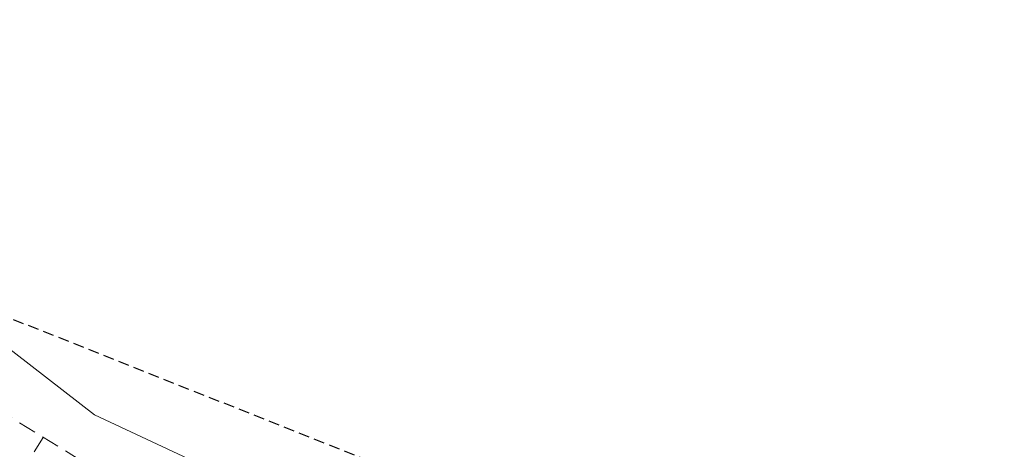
# Model space of a CAD drawing. Header units: metres. Extents: x 6540907 to 6541833, y 5893434 to 5894895.
# Tile 58 of 256: x 6541232 to 6541286, y 5893729 to 5893753. Entities that reach past the tile are written whole.
import ezdxf

# ---------------------------------------------------------------- set-up
doc = ezdxf.new("R2010")
doc.units = ezdxf.units.M
doc.header["$MEASUREMENT"] = 0
doc.linetypes.add('1.0_0.5', pattern=[1.5, 1, -0.5])
doc.linetypes.add('2', pattern=[0.9, 0.6, -0.3])
for name, color, linetype, lineweight in [('skarpa nieumocniona', 251, 'CONTINUOUS', 9), ('woda stojąca', 251, 'CONTINUOUS', 9), ('Zakres', 252, 'CONTINUOUS', 15)]:
    doc.layers.add(name, color=color, linetype=linetype, lineweight=lineweight)

msp = doc.modelspace()

# ---------------------------------------------------------------- linework, layer by layer
at = {"layer": 'skarpa nieumocniona', "linetype": '1.0_0.5', "lineweight": 18, "flags": 128}
msp.add_lwpolyline([(6541238.86, 5893726.253), (6541222.53, 5893736.273), (6541210.27, 5893741.943), (6541202.83, 5893742.693), (6541175.26, 5893742.363), (6541172.11, 5893741.023), (6541146.54, 5893728.643), (6541121.4, 5893713.943), (6541116.81, 5893708.583), (6541123.07, 5893711.833), (6541147.87, 5893726.103), (6541176.95, 5893739.963), (6541201.06, 5893739.783), (6541202.53, 5893739.683), (6541208.92, 5893738.703), (6541221.57, 5893733.963), (6541245.99, 5893719.033), (6541263.08, 5893708.613), (6541277.75, 5893700.703), (6541302.09, 5893693.353), (6541317.41, 5893694.423), (6541352.27, 5893704.453), (6541358.33, 5893706.013), (6541366.33, 5893706.573), (6541360.81, 5893706.933), (6541351.4, 5893707.533), (6541327.52, 5893701.203), (6541315.64, 5893697.833), (6541306.2, 5893696.213), (6541295.24, 5893697.573), (6541280.67, 5893704.143), (6541263.34, 5893711.213), (6541258.09, 5893714.333)], close=True, dxfattribs=at)
msp.add_lwpolyline([(6541231.66, 5893727.793), (6541232.94, 5893729.883)], dxfattribs=at)
at = {"layer": 'woda stojąca', "linetype": 'Continuous', "lineweight": 18, "flags": 128}
msp.add_lwpolyline([(6541074.57, 5893702.573), (6541086.39, 5893706.053), (6541096.18, 5893707.193), (6541105.39, 5893710.673), (6541116.8, 5893716.053), (6541141.83, 5893735.263), (6541172.37, 5893747.283), (6541190.02, 5893753.123), (6541205.73, 5893749.163), (6541217.2, 5893745.543), (6541235.79, 5893731.133), (6541265.97, 5893717.013), (6541297.72, 5893704.803), (6541316.24, 5893704.333), (6541351.89, 5893719.333), (6541367.34, 5893722.853), (6541389.88, 5893720.183)], dxfattribs=at)
at = {"layer": 'Zakres', "linetype": '2', "lineweight": 25, "flags": 128}
msp.add_lwpolyline([(6541682.61, 5893538.602), (6541557.28, 5893643.783), (6541380.44, 5893717.283), (6541307.38, 5893706.193), (6541211.66, 5893744.233), (6541170.76, 5893749.163), (6541137.92, 5893734.863), (6541058.11, 5893726.893), (6540997.5, 5893673.663), (6540930.81, 5893582.593)], dxfattribs=at)

doc.saveas('drawing.dxf')
